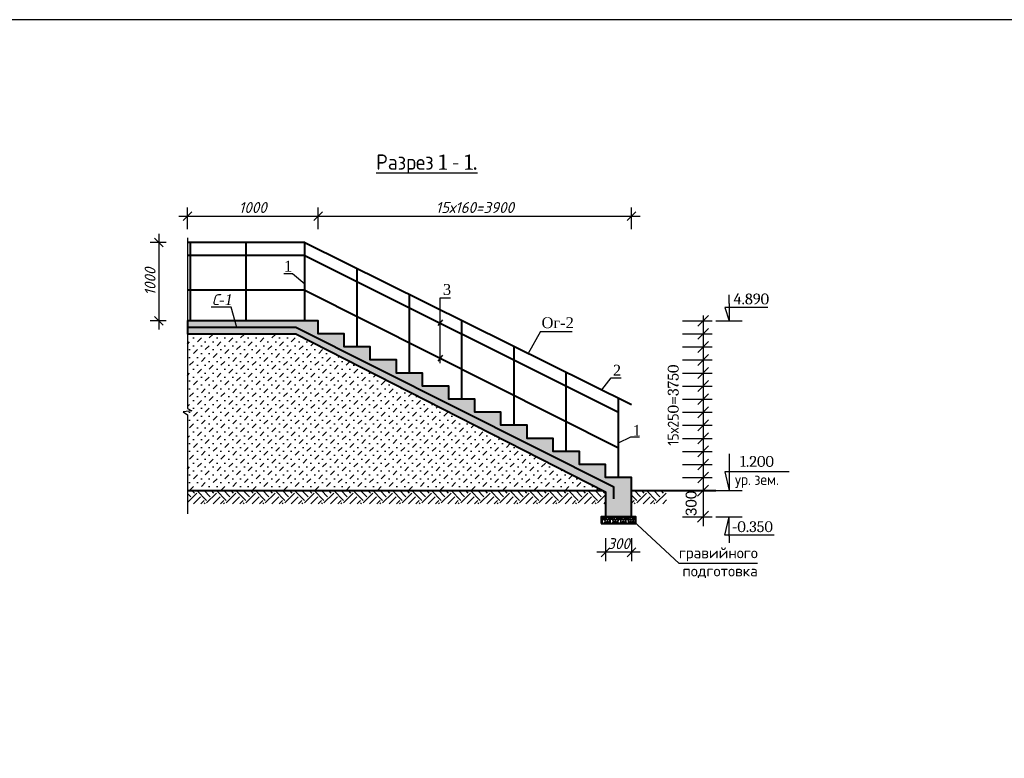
# Model space of a CAD drawing. Header units: millimetres. Extents: x -3143211 to -2549809, y 1060331 to 1394375.
# Tile 3 of 151: x -3099360 to -3076750, y 1101341 to 1118305. Entities that reach past the tile are written whole.
import ezdxf

# ---------------------------------------------------------------- set-up
doc = ezdxf.new("R2010")
doc.units = ezdxf.units.MM
doc.layers.add('Дераза', color=5, linetype='Continuous')
doc.layers.add('Слой2', color=160, linetype='Continuous')
doc.styles.add('Andrew ART', font='VIVALDII.TTF', dxfattribs={"height": 0.25})
doc.styles.get("Standard").update_dxf_attribs({"font": 'isocpeui.ttf'})
doc.dimstyles.new('STANDARD-100', dxfattribs={"dimtxt": 250, "dimasz": 200, "dimexe": 200, "dimexo": 200, "dimgap": 75, "dimtad": 1, "dimdec": 0, "dimzin": 0, "dimdsep": 46, "dimtxsty": 'Standard', "dimblk": 'OBLIQUE', "dimcen": 0.09, "dimdle": 200, "dimadec": 0, "dimazin": 0, "dimtfac": 1, "dimtdec": 0, "dimtofl": 0, "dimtmove": 0, "dimatfit": 3, "dimldrblk": 'OBLIQUE', "dimfxl": 1, "dimtolj": 1, "dimtzin": 0, "dimarcsym": 0})

# ---------------------------------------------------------------- blocks, each defined once
blk = doc.blocks.new('_Oblique')
at = {"color": 0, "linetype": 'ByBlock', "lineweight": -2}
blk.add_line((-0.5, -0.5), (0.5, 0.5), dxfattribs=at)
blk = doc.blocks.new('*D107')
at = {"layer": 'Defpoints', "color": 0, "transparency": 16777216}
for p in [(-3092508, 1113791), (-3095508, 1113292), (-3092508, 1113292)]:
    blk.add_point(p, dxfattribs=at)
at = {"layer": 'Дераза', "color": 0, "lineweight": -2, "transparency": 16777216}
for p, q in [((-3095708, 1113791), (-3092308, 1113791)), ((-3095508, 1113492), (-3095508, 1113991)), ((-3092508, 1113492), (-3092508, 1113991))]:
    blk.add_line(p, q, dxfattribs=at)
at = {"layer": 'Дераза', "color": 0, "lineweight": -2, "transparency": 16777216, "xscale": 200, "yscale": 200, "zscale": 200, "rotation": 180}
blk.add_blockref('_Oblique', (-3095508, 1113791), dxfattribs=at)
at = {"layer": 'Дераза', "color": 0, "lineweight": -2, "transparency": 16777216, "xscale": 200, "yscale": 200, "zscale": 200}
blk.add_blockref('_Oblique', (-3092508, 1113791), dxfattribs=at)
at = {"layer": 'Дераза', "color": 0, "transparency": 16777216, "insert": (-3094008, 1113991), "char_height": 250, "width": 692.65, "attachment_point": 5}
blk.add_mtext('\\A1;1000', dxfattribs=at)
blk = doc.blocks.new('*D108')
at = {"layer": 'Defpoints', "color": 0, "transparency": 16777216}
for p in [(-3085308, 1113791), (-3092508, 1113292), (-3085308, 1113292)]:
    blk.add_point(p, dxfattribs=at)
at = {"layer": 'Дераза', "color": 0, "lineweight": -2, "transparency": 16777216}
for p, q in [((-3092708, 1113791), (-3085108, 1113791)), ((-3092508, 1113492), (-3092508, 1113991)), ((-3085308, 1113492), (-3085308, 1113991))]:
    blk.add_line(p, q, dxfattribs=at)
at = {"layer": 'Дераза', "color": 0, "lineweight": -2, "transparency": 16777216, "xscale": 200, "yscale": 200, "zscale": 200, "rotation": 180}
blk.add_blockref('_Oblique', (-3092508, 1113791), dxfattribs=at)
at = {"layer": 'Дераза', "color": 0, "lineweight": -2, "transparency": 16777216, "xscale": 200, "yscale": 200, "zscale": 200}
blk.add_blockref('_Oblique', (-3085308, 1113791), dxfattribs=at)
at = {"layer": 'Дераза', "color": 0, "transparency": 16777216, "insert": (-3088908, 1113991), "char_height": 250, "attachment_point": 5}
blk.add_mtext('\\A1;15х160=3900', dxfattribs=at)
blk = doc.blocks.new('*D109')
at = {"layer": 'Defpoints', "color": 0, "transparency": 16777216}
for p in [(-3085908, 1106597), (-3085308, 1106597), (-3085908, 1106072)]:
    blk.add_point(p, dxfattribs=at)
at = {"layer": 'Дераза', "color": 0, "lineweight": -2, "transparency": 16777216}
for p, q in [((-3085908, 1106397), (-3085908, 1105872)), ((-3085308, 1106397), (-3085308, 1105872)), ((-3085108, 1106072), (-3086108, 1106072))]:
    blk.add_line(p, q, dxfattribs=at)
at = {"layer": 'Дераза', "color": 0, "lineweight": -2, "transparency": 16777216, "xscale": 200, "yscale": 200, "zscale": 200, "rotation": 180}
blk.add_blockref('_Oblique', (-3085908, 1106072), dxfattribs=at)
at = {"layer": 'Дераза', "color": 0, "lineweight": -2, "transparency": 16777216, "xscale": 200, "yscale": 200, "zscale": 200}
blk.add_blockref('_Oblique', (-3085308, 1106072), dxfattribs=at)
at = {"layer": 'Дераза', "color": 0, "transparency": 16777216, "insert": (-3085608, 1106272), "char_height": 250, "attachment_point": 5}
blk.add_mtext('\\A1;300', dxfattribs=at)
blk = doc.blocks.new('*D120')
at = {"layer": 'Defpoints', "color": 0, "transparency": 16777216}
for p in [(-3095796, 1113189), (-3096165, 1111389), (-3095796, 1111389)]:
    blk.add_point(p, dxfattribs=at)
at = {"layer": 'Дераза', "color": 0, "lineweight": -2, "transparency": 16777216}
for p, q in [((-3096165, 1113389), (-3096165, 1111189)), ((-3095996, 1113189), (-3096365, 1113189)), ((-3095996, 1111389), (-3096365, 1111389))]:
    blk.add_line(p, q, dxfattribs=at)
at = {"layer": 'Дераза', "color": 0, "lineweight": -2, "transparency": 16777216, "xscale": 200, "yscale": 200, "zscale": 200}
for p, rotation in [((-3096165, 1113189), 90), ((-3096165, 1111389), 270)]:
    blk.add_blockref('_Oblique', p, dxfattribs=dict(at, rotation=rotation))
at = {"layer": 'Дераза', "color": 0, "transparency": 16777216, "insert": (-3096365, 1112289), "char_height": 250, "attachment_point": 5, "rotation": 90}
blk.add_mtext('\\A1;1000', dxfattribs=at)

msp = doc.modelspace()

# ---------------------------------------------------------------- hatches: boundary and pattern name
at = {"ltscale": 25}
h = msp.add_hatch(dxfattribs=at)
h.set_pattern_fill('AR-CONC', color=256, scale=2, style=0)
h.set_pattern_definition([(50, (-3090408.1, 1109139.38), (364.37, -31.878), [38.1, -419.1]), (355, (-3090408.1, 1109139.38), (-70.486, 382.113), [30.48, -335.28]), (100.451, (-3090377.73, 1109136.72), (293.885, 350.233), [32.38, -356.18]), (46.184, (-3090408.1, 1109240.98), (542.158, -84.085), [57.15, -628.65]), (96.636, (-3090362.9, 1109233.97), (474.81, 494.85), [48.57, -534.27]), (351.184, (-3090408.1, 1109241), (474.81, 494.85), [45.72, -502.92]), (21, (-3090357.3, 1109215.58), (303.23, -204.531), [38.1, -419.1]), (326, (-3090357.3, 1109215.58), (123.604, 368.376), [30.48, -335.28]), (71.4514, (-3090332.03, 1109198.53), (426.833, 163.846), [32.38, -356.18]), (37.5, (-3090408.1, 1109139.38), (6.1772, 169.11), [0, -331.216, 0, -340.36, 0, -336.55]), (7.5, (-3090408.1, 1109139.38), (133.6393, 200.361), [0, -194.056, 0, -323.596, 0, -128.27]), (327.5, (-3090521.38, 1109139.38), (271.1812, -11.4575), [0, -127, 0, -396.24, 0, -525.78]), (317.5, (-3090572.18, 1109139.38), (296.258, 50.853), [0, -165.1, 0, -263.144, 0, -373.38])])
h.paths.add_polyline_path([(-3085308.09569, 1107789.37704), (-3085908.09569, 1107789.37704), (-3085908.09569, 1108089.37704), (-3086508.09569, 1108089.37704), (-3086508.09569, 1108389.37705), (-3087108.09569, 1108389.37705), (-3087108.09569, 1108689.37705), (-3087708.09569, 1108689.37705), (-3087708.09569, 1108989.37705), (-3088308.09569, 1108989.37705), (-3088308.09569, 1109289.37705), (-3088908.09569, 1109289.37705), (-3088908.09569, 1109589.37705), (-3089508.09569, 1109589.37705), (-3089508.09569, 1109889.37705), (-3090108.09569, 1109889.37705), (-3090108.09569, 1110189.37705), (-3090708.09569, 1110189.37705), (-3090708.09569, 1110489.37705), (-3091308.09569, 1110489.37705), (-3091308.09569, 1110789.37705), (-3091908.09569, 1110789.37705), (-3091908.09569, 1111089.37705), (-3092508.09569, 1111089.37705), (-3092508.09569, 1111389.37705), (-3093108.09569, 1111389.37705), (-3095508.09569, 1111389.37705), (-3095508.09569, 1111089.37705), (-3093019.19961, 1111089.37705), (-3085908.09569, 1107459.46975), (-3085908.09569, 1106889.37704), (-3085308.09569, 1106889.37704)])
at = {"ltscale": 100}
h = msp.add_hatch(dxfattribs=at)
h.set_pattern_fill('MUDST', color=256, scale=20, angle=45, style=0)
h.set_pattern_definition([(45, (-3090787.39, 1109289.38), (89.8026, 269.4077), [127, -127, 0, -127, 0, -127])])
h.paths.add_polyline_path([(-3085964.16694, 1107489.37704), (-3093019.19961, 1111089.37705), (-3095508.09569, 1111089.37705), (-3095508.09569, 1109375.92071), (-3095408.09569, 1109322.50118), (-3095608.09569, 1109300.33576), (-3095508.09569, 1109230.24385), (-3095508.09569, 1107489.37704)])
at = {"ltscale": 25}
h = msp.add_hatch(dxfattribs=at)
h.set_pattern_fill('EARTH', color=256, scale=50, angle=45, style=0)
h.set_pattern_definition([(45, (-3833975.18, 3096616.57), (4e-14, 449.012806), [317.5, -317.5]), (45, (-3834059.37, 3096700.76), (4e-14, 449.012806), [317.5, -317.5]), (45, (-3834143.56, 3096784.95), (4e-14, 449.012806), [317.5, -317.5]), (135, (-3834143.56, 3096841.08), (-449.012806, 4e-14), [317.5, -317.5]), (135, (-3834059.37, 3096925.27), (-449.012806, 4e-14), [317.5, -317.5]), (135, (-3833975.18, 3097009.46), (-449.012806, 4e-14), [317.5, -317.5])])
h.paths.add_polyline_path([(-3091308.09569, 1107489.37704), (-3095508.09569, 1107489.37704), (-3095508.09569, 1107189.37704), (-3091308.09569, 1107189.37704)])
h.paths.add_polyline_path([(-3084508.09569, 1107189.37704), (-3084508.09569, 1107489.37704), (-3085308.09569, 1107489.37704), (-3085308.09569, 1107189.37704)])
h.paths.add_polyline_path([(-3091308.09569, 1107489.37704), (-3091308.09569, 1107189.37704), (-3085908.09569, 1107189.37704), (-3085908.09569, 1107459.46975), (-3085964.16694, 1107489.37704)])
at = {"linetype": 'Continuous', "ltscale": 1.2}
h = msp.add_hatch(dxfattribs=at)
h.set_pattern_fill('GRAVEL', color=256, scale=5, angle=45, style=0)
h.set_pattern_definition([(273.0128, (-3085233.24, 1107043.837), (89.80294, -1526.64514), [17.086, -1691.525]), (229.9697, (-3085232.3424, 1107026.775), (987.83055, 1167.434405), [29.3202, -2902.7]), (177.5104, (-3085251.201, 1107004.324), (1885.8541, -89.80418), [20.674, -2046.735]), (312.2737, (-3085263.773, 1106946.8507), (-1706.248475, 1885.852818), [26.7003, -2643.32]), (337.8337, (-3085245.813, 1106927.094), (-1526.64543, 628.617266), [26.1817, -2591.99]), (42.2737, (-3085221.566, 1106917.216), (-1885.852818, -1706.248475), [26.7003, -2643.32]), (82.6942, (-3085201.8095, 1106935.1763), (-269.409222, -2065.458845), [35.3097, -3495.655]), (117.2553, (-3085197.3194, 1106970.1993), (-1347.037734, 2604.276106), [33.336, -3300.265]), (166.4296, (-3085212.586, 1106999.834), (-1885.852597, 449.011248), [26.7906, -2652.275]), (220.2364, (-3085238.629, 1107006.12), (1077.62912, 898.02568), [30.5857, -1498.695]), (267.3974, (-3085261.9772, 1106986.364), (-89.803879, -2065.457655), [39.554, -3915.84]), (183.8141, (-3085173.971, 1107034.857), (-1167.43207, -89.80299), [13.5, -1336.53]), (216.4692, (-3085187.441, 1107033.959), (1347.03709, 987.82594), [25.684, -2542.73]), (270, (-3085208.1, 1107018.69), (89.8025, -89.8025), [17.96, -161.644]), (248.1986, (-3085225.158, 1107023.183), (269.4084, 628.62023), [9.672, -957.53]), (336.8014, (-3085228.75, 1107014.203), (-359.2105, 179.6052), [13.678, -670.24]), (75.9638, (-3085216.178, 1107008.814), (89.80214, 449.01266), [22.216, -718.315]), (206.565, (-3085210.79, 1107030.367), (269.4076, 89.8028), [16.064, -385.545]), (61.3895, (-3085280.836, 1106962.117), (628.618984, 1167.43323), [22.5044, -2227.94]), (115.3462, (-3085270.0595, 1106981.874), (628.61753, -1347.03602), [18.88, -1869.11]), (338.1986, (-3085228.75, 1107048.328), (-628.62023, 269.4084), [19.344, -947.86]), (28.6105, (-3085210.79, 1107041.1434), (-1167.43323, -628.618984), [22.5044, -2227.94]), (24.444, (-3085225.158, 1106906.44), (-628.61827, -269.40846), [21.702, -1063.385]), (339.7751, (-3085205.402, 1106915.42), (-1436.83947, 538.815955), [18.1836, -1800.18]), (111.8014, (-3085138.05, 1106959.423), (-269.4084, 628.62023), [19.344, -947.86]), (62.354, (-3085145.234, 1106977.3836), (-808.223656, -1526.64306), [21.289, -2107.62]), (114.444, (-3085182.053, 1106915.42), (269.40846, -628.61827), [10.851, -1074.24]), (146.31, (-3085143.438, 1106954.035), (-449.0112, 269.407), [6.476, -641.1]), (210.9638, (-3085148.826, 1106957.627), (359.2103, 179.6055), [26.182, -497.452]), (231.009, (-3085171.2766, 1106944.1566), (808.221936, 987.82664), [24.2633, -2402.07]), (348.69, (-3085208.096, 1107000.732), (-269.4075, 89.8024), [18.316, -439.589]), (38.1572, (-3085190.135, 1106997.14), (1706.2501, 1347.038245), [31.978, -3165.8]), (105.9454, (-3085164.99, 1107016.897), (269.40702, -987.82584), [13.0754, -1294.47]), (135, (-3085168.58, 1107029.47), (-179.605, 1e-14), [7.62, -119.38]), (165.2564, (-3085175.767, 1106945.055), (987.827095, -269.40813), [17.6433, -1746.695]), (93.0128, (-3085192.829, 1106949.545), (-89.80294, 1526.64514), [34.172, -1674.44]), (45, (-3085194.63, 1106983.67), (1e-14, 179.605), [33.02, -93.98]), (10.3048, (-3085171.277, 1107007.018), (-1526.642044, -269.40607), [20.0805, -1987.965]), (299.0546, (-3085151.52, 1107010.61), (269.4083, -449.0139), [18.4914, -906.085]), (252.646, (-3085142.54, 1106994.446), (-808.221887, -2604.27424), [30.1072, -2980.625]), (220.4261, (-3085151.52, 1106965.709), (-1257.23569, -1077.631438), [31.8514, -3153.29]), (220.4261, (-3085151.52, 1106965.709), (-1257.23569, -1077.631438), [31.8514, -3153.29])])
h.paths.add_polyline_path([(-3085208.09569, 1106730.78767), (-3085208.09569, 1106889.37704), (-3085833.17279, 1106889.37704), (-3085932.75395, 1106730.78767)])
h.paths.add_polyline_path([(-3085833.17279, 1106889.37704), (-3085908.09569, 1106889.37704), (-3086008.09569, 1106889.37704), (-3086008.09569, 1106730.78767), (-3085932.75395, 1106730.78767)])

# ---------------------------------------------------------------- linework, layer by layer
at = {"lineweight": 40}
for p, q in [((-3092808.47285, 1113188.64129), (-3095508.09569, 1113188.64129)), ((-3095435.34851, 1111388.64129), (-3095435.34851, 1113188.64129)), ((-3094158.28427, 1111388.64129), (-3094158.28427, 1113188.64129)), ((-3092808.47285, 1111389.37705), (-3092808.47285, 1113189.37705)), ((-3092808.47285, 1113188.64129), (-3085308.09569, 1109469.88027)), ((-3092808.47285, 1112889.37705), (-3095508.09569, 1112889.37705)), ((-3092808.47285, 1112889.37705), (-3085608.09569, 1109289.18847)), ((-3091608.47285, 1110789.37705), (-3091608.47285, 1112589.37705)), ((-3092808.47285, 1112089.37705), (-3095508.09569, 1112089.37705)), ((-3092808.47285, 1112089.37705), (-3085608.09569, 1108473.69393)), ((-3090408.47285, 1110189.37705), (-3090408.47285, 1111989.37705)), ((-3089208.47285, 1109589.37705), (-3089208.47285, 1111389.37705)), ((-3088008.47285, 1108989.37705), (-3088008.47285, 1110789.37705)), ((-3086808.47285, 1108389.37705), (-3086808.47285, 1110189.37705)), ((-3085608.09569, 1107789.37704), (-3085608.09569, 1109617.51959)), ((-3095508.09569, 1107489.37704), (-3085964.16694, 1107489.37704)), ((-3085308.09569, 1107489.37704), (-3083370.79284, 1107489.37704))]:
    msp.add_line(p, q, dxfattribs=at)
at = {"ltscale": 0.01}
for p, q in [((-3083069.93505, 1111789.37705), (-3083069.93505, 1111989.37705)), ((-3083069.93505, 1111789.37705), (-3083069.93505, 1111389.37705)), ((-3094500.47662, 1111704.90648), (-3094965.78972, 1111704.90648)), ((-3094371.21712, 1111232.01038), (-3094500.47662, 1111704.90648)), ((-3082181.38827, 1111695.48625), (-3083169.93505, 1111695.48625)), ((-3083169.93505, 1111695.48625), (-3083069.93505, 1111389.37705)), ((-3092508.09569, 1111389.37705), (-3093108.09569, 1111389.37705)), ((-3089652.95145, 1111411.88936), (-3089759.7766, 1111277.52466)), ((-3089652.95145, 1110598.82953), (-3089759.7766, 1110464.46483)), ((-3083069.93505, 1108335.21091), (-3083069.93505, 1107489.37704)), ((-3081688.53853, 1107918.31942), (-3083169.93505, 1107918.31942)), ((-3083169.93505, 1107918.31942), (-3083069.93505, 1107489.37704)), ((-3084217.38406, 1105816.00312), (-3085282.39501, 1106805.20863)), ((-3082420.46377, 1105816.00312), (-3084217.38406, 1105816.00312))]:
    msp.add_line(p, q, dxfattribs=at)
at = {"ltscale": 25}
for p, q in [((-3083664.42975, 1111514.37705), (-3083664.42975, 1106676.02643)), ((-3084139.48861, 1111389.37705), (-3083455.69287, 1111389.37705)), ((-3083370.79284, 1111389.37705), (-3082769.07727, 1111389.37705)), ((-3084139.48861, 1111089.37705), (-3083455.69287, 1111089.37705)), ((-3084139.48861, 1110789.37705), (-3083455.69287, 1110789.37705)), ((-3084139.48861, 1110489.37705), (-3083455.69287, 1110489.37705)), ((-3084139.48861, 1110189.37705), (-3083455.69287, 1110189.37705)), ((-3084139.48861, 1109889.37705), (-3083455.69287, 1109889.37705)), ((-3084139.48861, 1109589.37705), (-3083455.69287, 1109589.37705)), ((-3084139.48861, 1109289.37705), (-3083455.69287, 1109289.37705)), ((-3084139.48861, 1108989.37705), (-3083455.69287, 1108989.37705)), ((-3084139.48861, 1108689.37705), (-3083455.69287, 1108689.37705)), ((-3084139.48861, 1108389.37705), (-3083455.69287, 1108389.37705)), ((-3084139.48861, 1108089.37705), (-3083455.69287, 1108089.37705)), ((-3084139.48861, 1107789.37705), (-3083455.69287, 1107789.37705)), ((-3083370.79284, 1107489.37704), (-3082769.07727, 1107489.37704)), ((-3084139.48861, 1106889.37704), (-3083455.69287, 1106889.37704)), ((-3083370.79284, 1106889.37704), (-3082769.07727, 1106889.37704)), ((-3083169.93505, 1106463.21777), (-3083069.93505, 1106889.37704)), ((-3083069.93505, 1106441.54425), (-3083069.93505, 1106889.37704)), ((-3082036.47933, 1106463.21777), (-3083169.93505, 1106463.21777)), ((-3083069.93505, 1106441.54425), (-3083069.93505, 1106289.37704))]:
    msp.add_line(p, q, dxfattribs=at)
at = {"color": 0}
msp.add_lwpolyline([(-3114696.73173, 1077304.62022), (-3057796.73173, 1077304.62022), (-3057796.73173, 1118304.62022), (-3114696.73173, 1118304.62022)], close=True, dxfattribs=at)
at = {"ltscale": 0.01}
for points in [[(-3095508.09569, 1113291.91631), (-3095508.09569, 1109375.92071), (-3095408.09569, 1109322.50118), (-3095608.09569, 1109300.33576), (-3095508.09569, 1109230.24385), (-3095508.09569, 1106957.95571)], [(-3092808.47285, 1112230.99107), (-3093093.87091, 1112470.34379), (-3093291.6342, 1112470.34379)], [(-3089706.36402, 1110416.97228), (-3089706.36402, 1111917.86136), (-3089468.64434, 1111917.86136)], [(-3085991.92884, 1109806.41581), (-3085775.11314, 1110079.57016), (-3085547.84499, 1110079.57016)], [(-3085608.09569, 1108589.88196), (-3085322.69764, 1108726.71867), (-3085129.76875, 1108726.71867)]]:
    msp.add_lwpolyline(points, dxfattribs=at)
at = {"lineweight": 40}
for points in [[(-3085908.09569, 1106889.37704), (-3085308.09569, 1106889.37704), (-3085308.09569, 1107789.37704), (-3085908.09569, 1107789.37704), (-3085908.09569, 1108089.37704), (-3086508.09569, 1108089.37704), (-3086508.09569, 1108389.37705), (-3087108.09569, 1108389.37705), (-3087108.09569, 1108689.37705), (-3087708.09569, 1108689.37705), (-3087708.09569, 1108989.37705), (-3088308.09569, 1108989.37705), (-3088308.09569, 1109289.37705), (-3088908.09569, 1109289.37705), (-3088908.09569, 1109589.37705), (-3089508.09569, 1109589.37705), (-3089508.09569, 1109889.37705), (-3090108.09569, 1109889.37705), (-3090108.09569, 1110189.37705), (-3090708.09569, 1110189.37705), (-3090708.09569, 1110489.37705), (-3091308.09569, 1110489.37705), (-3091308.09569, 1110789.37705), (-3091908.09569, 1110789.37705), (-3091908.09569, 1111089.37705), (-3092508.09569, 1111089.37705), (-3092508.09569, 1111389.37705), (-3095508.09569, 1111389.37705), (-3095508.09569, 1111089.37705), (-3093019.19961, 1111089.37705), (-3085908.09569, 1107459.46975), (-3085908.09569, 1106809.01471)], [(-3085718.32407, 1107297.66694), (-3085718.32407, 1107570.09952), (-3093019.16392, 1111232.70647), (-3095508.09569, 1111232.70647)]]:
    msp.add_lwpolyline(points, dxfattribs=at)
msp.add_lwpolyline([(-3086008.09569, 1106730.78767), (-3085208.09569, 1106730.78767), (-3085208.09569, 1106889.37704), (-3086008.09569, 1106889.37704)], close=True, dxfattribs=at)
at = {"layer": 'Слой2'}
for q in [(-3087679.92668, 1110637.13199), (-3086669.55854, 1111145.28403)]:
    msp.add_line((-3087396.90507, 1111145.28403), q, dxfattribs=at)

# ---------------------------------------------------------------- block references
at = {"ltscale": 25, "xscale": 250, "yscale": 250, "zscale": 250}
for p in [(-3083664.42975, 1111389.37705), (-3083664.42975, 1111089.37705), (-3083664.42975, 1110789.37705), (-3083664.42975, 1110489.37705), (-3083664.42975, 1110189.37705), (-3083664.42975, 1109889.37705), (-3083664.42975, 1109589.37705), (-3083664.42975, 1109289.37705), (-3083664.42975, 1108989.37705), (-3083664.42975, 1108689.37705), (-3083664.42975, 1108389.37705), (-3083664.42975, 1108089.37705), (-3083664.42975, 1107789.37705), (-3083669.22764, 1107489.37704), (-3083669.22764, 1106889.37704)]:
    msp.add_blockref('_Oblique', p, dxfattribs=at)

# ---------------------------------------------------------------- texts
for s, insert, char_height, width, attachment_point in [('{\\fCambria|b0|i0|c204|p18;\\LРазрез \\fCambria|b0|i0|c238|p18;1 - 1.}', (-3090011.19996, 1115209.54908), 350, 3506.5450506, 2), ('С{\\fTimes New Roman|b0|i1|c238|p18;-\\fTimes New Roman|b0|i1|c161|p18;1}', (-3094946.05317, 1112001.09329), 250, 497.9079821, 1), ('{\\fCambria|b0|i0|c204|p18;1.20\\fCambria|b0|i0|c238|p18;0\\fCambria|b0|i0|c204|p18;\\Pур. зем.}', (-3082429.23679, 1107918.31942), 250, 1365.2776268, 5), ('{\\fISOCPEUR|b0|i0|c204|p34;гравийного\\Pподготовка}', (-3082410.02096, 1106185.15011), 250, 1802.5, 3)]:
    msp.add_mtext(s, dxfattribs=dict(insert=insert, char_height=char_height, width=width, attachment_point=attachment_point))
at = {"insert": (-3082559.50885, 1111889.81812), "char_height": 250, "attachment_point": 5}
msp.add_mtext('{\\fCambria|b0|i0|c204|p18;4.89\\fCambria|b0|i0|c238|p18;0}', dxfattribs=at)
at = {"ltscale": 25, "insert": (-3084352.30379, 1109452.82991), "char_height": 250, "width": 2211.2255612, "attachment_point": 5, "rotation": 90}
msp.add_mtext('{\\fCambria|b0|i0|c204|p18;15х25\\fCambria|b0|i0|c238|p18;0=\\fCambria|b0|i0|c204|p18;3750}', dxfattribs=at)
at = {"ltscale": 25, "insert": (-3083940.482, 1107195.22987), "char_height": 250, "attachment_point": 5, "rotation": 90}
msp.add_mtext('{\\fArial|b0|i0|c238|p34;300}', dxfattribs=at)
at = {"ltscale": 25, "insert": (-3082533.68745, 1106659.95679), "char_height": 250, "attachment_point": 5}
msp.add_mtext('{\\fCambria|b0|i0|c204|p18;-0.350}', dxfattribs=at)
at = {"layer": 'Слой2', "char_height": 250, "attachment_point": 5, "style": 'Andrew ART'}
for s, insert, width in [('{\\fTimes New Roman|b0|i0|c204|p18;1}', (-3093197.11456, 1112644.53838), 142.0097332), ('{\\fTimes New Roman|b0|i0|c204|p18;Ог-2}', (-3087005.39646, 1111343.48196), 712.6658255), ('{\\fTimes New Roman|b0|i0|c204|p18;2}', (-3085643.82979, 1110253.76475), 171.7501802), ('{\\fTimes New Roman|b0|i0|c204|p18;1}', (-3085186.80626, 1108873.21828), 142.0097332)]:
    msp.add_mtext(s, dxfattribs=dict(at, insert=insert, width=width))
at = {"layer": 'Слой2', "insert": (-3089546.24195, 1112107.17227), "char_height": 250, "attachment_point": 5, "style": 'Andrew ART'}
msp.add_mtext('{\\fTimes New Roman|b0|i0|c204|p18;3}', dxfattribs=at)

# ---------------------------------------------------------------- dimensions: what is measured, and where the dimension line sits
at = {"layer": 'Дераза', "color": 0}
for base, p1, p2, text, picture, middle in [((-3092508.09569, 1113790.68088), (-3095508.09569, 1113291.91631), (-3092508.09569, 1113291.91631), '1000', '*D107', (-3094008.09569, 1113990.68088)), ((-3085308.09569, 1113790.68088), (-3092508.09569, 1113291.91631), (-3085308.09569, 1113291.91631), '15х160=3900', '*D108', (-3088908.09569, 1113990.68088))]:
    dim = msp.add_linear_dim(base=base, p1=p1, p2=p2, text=text, dimstyle='STANDARD-100', dxfattribs=at)
    dim.commit()
    dim.dimension.update_dxf_attribs({"geometry": picture, "text_midpoint": middle})
dim = msp.add_linear_dim(base=(-3096165.26388, 1111389.37705), p1=(-3095795.98891, 1113189.37705), p2=(-3095795.98891, 1111389.37705), angle=90, text='1000', dimstyle='STANDARD-100', dxfattribs=at)
dim.commit()
dim.dimension.update_dxf_attribs({"geometry": '*D120', "text_midpoint": (-3096365.26388, 1112289.37705)})
dim = msp.add_linear_dim(base=(-3085908.09569, 1106072.23425), p1=(-3085308.09569, 1106597.30757), p2=(-3085908.09569, 1106597.30757), text='300', dimstyle='STANDARD-100', dxfattribs=at)
dim.commit()
dim.dimension.update_dxf_attribs({"geometry": '*D109', "text_midpoint": (-3085608.09569, 1106072.23425), "dimtype": 160})

doc.saveas('drawing.dxf')
